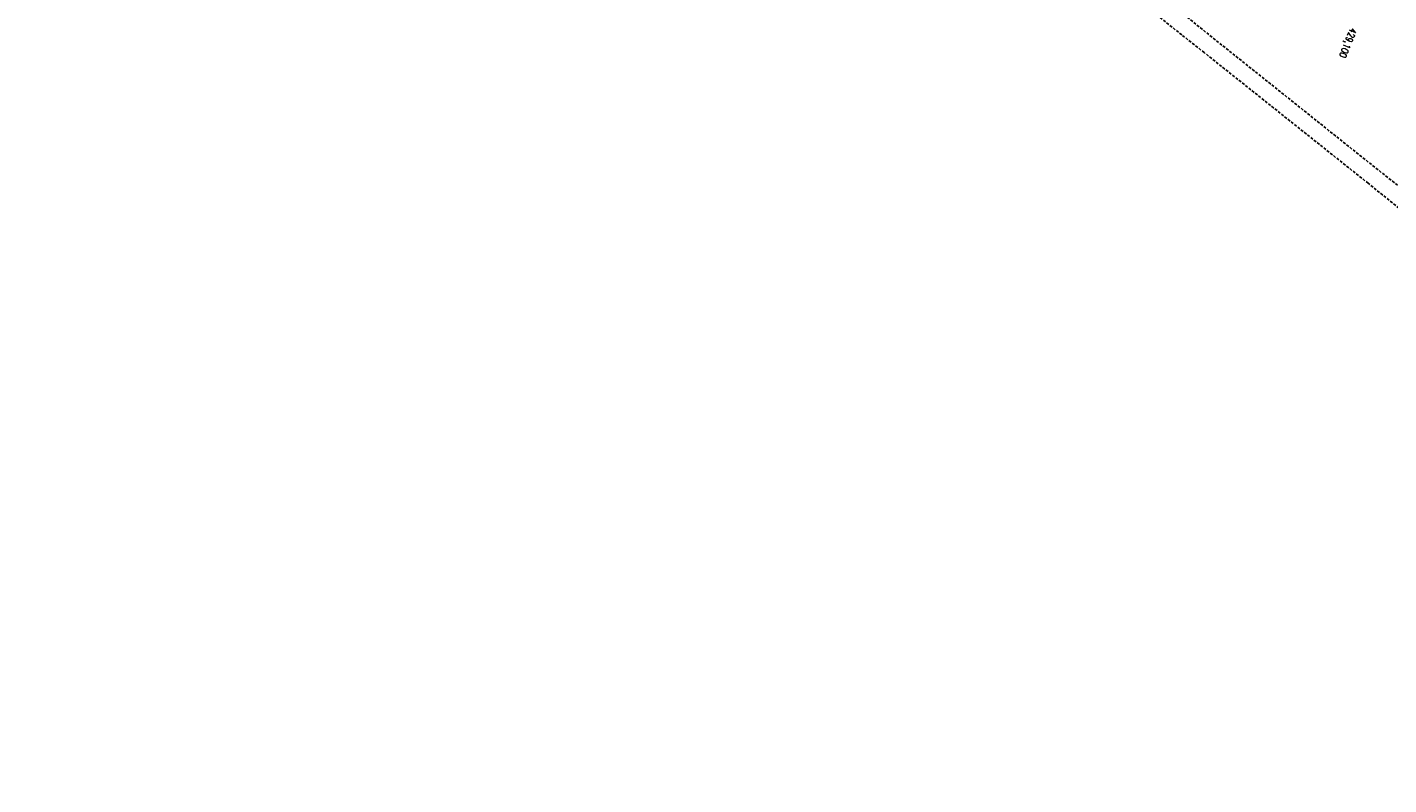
# Model space of a CAD drawing. Extents: x 450316 to 454644, y 428795 to 436505.
# Tile 1 of 256: x 452617 to 453598, y 428795 to 429341. Entities that reach past the tile are written whole.
import ezdxf

# ---------------------------------------------------------------- set-up
doc = ezdxf.new("R2010")
doc.units = 0
doc.header["$LTSCALE"] = 2
doc.header["$MEASUREMENT"] = 0
for name, pattern in [('ACHSE', [5.5, 4, -0.5, 0.5, -0.5]), ('AUSGEZOGEN', [0]), ('GESTRICH-X2', [1.5, 1, -0.5]), ('GESTRICHELT', [0.75, 0.5, -0.25])]:
    doc.linetypes.add(name, pattern=pattern)
for name, color, linetype in [('ACHSETOP', 1, 'ACHSE'), ('FBR', 8, 'CONTINUOUS'), ('HEKTOM', 1, 'GESTRICHELT'), ('SCHRIFT', 7, 'AUSGEZOGEN')]:
    doc.layers.add(name, color=color, linetype=linetype)
doc.styles.add('ROMANS', font='romans.shx', dxfattribs={"width": 0.8})

msp = doc.modelspace()

# ---------------------------------------------------------------- linework, layer by layer
at = {"layer": 'ACHSETOP', "flags": 128}
msp.add_lwpolyline([(452882.25, 430569.49), (452879.03, 430544.7), (452876.58, 430519.82), (452874.91, 430494.88), (452874.02, 430469.89), (452873.92, 430444.9), (452874.59, 430419.91), (452876.05, 430394.95), (452878.29, 430370.05), (452881.31, 430345.23), (452885.25, 430320.53), (452889.66, 430295.95), (452894.99, 430271.52), (452901.08, 430247.28), (452903.96, 430236.83), (452907.81, 430223.2), (452914.61, 430199.14), (452921.4, 430175.08), (452928.2, 430151.02), (452934.99, 430126.97), (452941.79, 430102.91), (452948.59, 430078.85), (452955.39, 430054.79), (452962.18, 430030.73), (452968.98, 430006.67), (452975.78, 429982.61), (452981.97, 429960.67), (452982.57, 429958.56), (452989.81, 429934.63), (452997.79, 429910.94), (453006.51, 429887.51), (453015.96, 429864.36), (453026.12, 429841.52), (453036.99, 429819.01), (453048.56, 429796.85), (453060.82, 429775.06), (453073.75, 429753.67), (453087.35, 429732.69), (453101.59, 429712.15), (453116.47, 429692.06), (453131.97, 429672.44), (453148.07, 429653.32), (453164.77, 429634.71), (453182.03, 429616.64), (453199.86, 429599.1), (453218.22, 429582.14), (453237.1, 429565.76), (453256.49, 429549.97), (453276.36, 429534.8), (453296.69, 429520.26), (453317.47, 429506.36), (453338.67, 429493.12), (453360.28, 429480.54), (453382.27, 429468.65), (453404.61, 429457.45), (453427.3, 429446.95), (453450.31, 429437.17), (453455.65, 429435.02), (453473.53, 429427.89), (453496.75, 429418.64), (453519.97, 429409.38), (453543.2, 429400.12), (453566.42, 429390.87), (453589.64, 429381.61), (453612.87, 429372.36), (453636.09, 429363.1), (453659.31, 429353.84), (453682.54, 429344.59), (453705.76, 429335.33), (453728.98, 429326.08), (453752.21, 429316.82), (453775.43, 429307.57), (453798.65, 429298.31), (453821.88, 429289.05), (453845.1, 429279.8), (453868.32, 429270.54), (453891.55, 429261.28), (453896.83, 429259.18), (453961.22, 429233.52, -0.000003), (453966.34, 429231.47, -0.000001), (453992.07, 429221.22, -0.003794), (454011.42, 429213.34, -0.001728), (454053.72, 429195.55, -0.007748), (454090.31, 429179.35, -0.005168), (454144.52, 429153.66, -0.006197), (454189.08, 429131.27, -0.006166), (454233.31, 429107.68, -0.005197), (454276.72, 429083.23, -0.005161), (454319.92, 429057.71, -0.004418), (454344.17, 429042.75, -0.003181), (454377.54, 429021.46, -0.001663), (454389.57, 429013.62)], format="xyb", dxfattribs=at)
at = {"layer": 'FBR', "flags": 128}
msp.add_lwpolyline([(453276.71, 431178.63, -0.000118), (453287.06, 431188.26, -0.000276), (453291.49, 431192.36, -0.000001), (453311.41, 431210.82, -0.000243), (453311.47, 431210.88, -0.000468), (453320.71, 431219.4, 0.000406), (453331.34, 431229.21, 0.000197), (453340.22, 431237.43, -0.00015), (453349.11, 431245.64, -0.000461), (453368.01, 431263.09, 0.000541), (453384.11, 431277.95, 0.000242), (453392.43, 431285.66, -0.000279)], format="xyb", dxfattribs=at)
at = {"layer": 'SCHRIFT', "linetype": 'GESTRICH-X2', "flags": 128}
for points in [[(453449.1, 429335.29), (453418.31, 429359.94), (453375.43, 429394.26), (453334.81, 429426.68), (453291.76, 429461.03), (453248.79, 429495.25), (453209.5, 429526.54)], [(453446.04, 429353.72), (453472.81, 429332.06), (453515.97, 429297.66), (453554.88, 429266.54), (453590.93, 429237.78), (453684, 429164.59)]]:
    msp.add_lwpolyline(points, dxfattribs=at)
at = {"layer": 'SCHRIFT', "linetype": 'GESTRICH-X2'}
msp.add_lwpolyline([(453675.59, 429154.03), (453583.42, 429228.39), (453508.24, 429288.29), (453465.24, 429322.54), (453449.1, 429335.29)], dxfattribs=at)

# ---------------------------------------------------------------- texts
at = {"layer": 'HEKTOM', "style": 'ROMANS', "width": 0.8}
msp.add_text('429,100', height=5, rotation=248.2695, dxfattribs=at).set_placement((453570.66, 429340.75))

doc.saveas('drawing.dxf')
